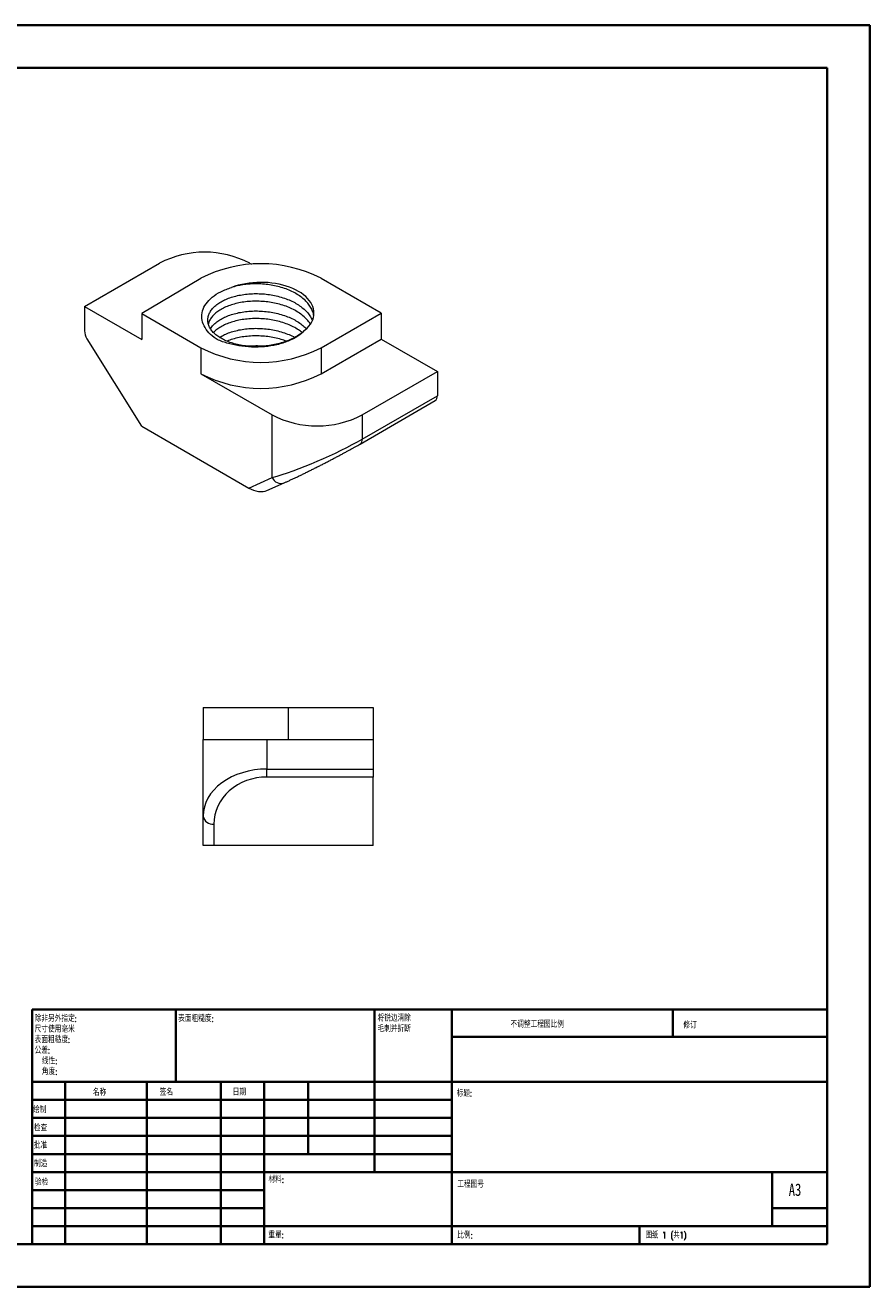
# Model space of a CAD drawing. Header units: millimetres. Extents: x 0 to 420, y 0 to 297.
# Tile 2 of 2: x 221 to 420, y 0 to 297. Entities that reach past the tile are written whole.
import ezdxf

# ---------------------------------------------------------------- set-up
doc = ezdxf.new("R2010")
doc.units = ezdxf.units.MM
doc.styles.add('SLDTEXTSTYLE0', font='TXT', dxfattribs={"width": 0.75, "bigfont": 'bigfont'})
doc.styles.add('SLDTEXTSTYLE1', font='TXT', dxfattribs={"width": 0.75})
doc.styles.add('SLDTEXTSTYLE2', font='TXT', dxfattribs={"width": 0.694444, "bigfont": 'bigfont'})

# ---------------------------------------------------------------- blocks, each defined once
blk = doc.blocks.new('SW_NOTE_0')
at = {"color": 0, "linetype": 'Continuous', "lineweight": 0, "char_height": 1.5, "attachment_point": 1, "style": 'SLDTEXTSTYLE0'}
for s, insert in [('\\M+18FAB锐边\\M+190B4\\M+18F9C', (0, 1.93)), ('\\M+196D1\\M+18E68\\M+19BF3\\M+190DC\\M+19266', (0, -0.57))]:
    blk.add_mtext(s, dxfattribs=dict(at, insert=insert))
blk = doc.blocks.new('SW_NOTE_1')
at = {"color": 0, "linetype": 'Continuous', "lineweight": 0, "char_height": 1.5, "attachment_point": 1, "style": 'SLDTEXTSTYLE0'}
for s, insert in [('\\M+18F9C\\M+194F1另\\M+18A4F\\M+18E77\\M+192E8:', (0, 1.93)), ('\\M+18EDA\\M+190A1\\M+18E67\\M+19770\\M+19F7C\\M+195C4', (0, -0.57)), ('\\M+1955C\\M+196CA\\M+19165糙\\M+19378:', (0, -3.07)), ('\\M+18CF6\\M+18DB7:', (0, -5.57)), ('线\\M+190AB:', (1.69, -8.07)), ('\\M+18A70\\M+19378:', (1.69, -10.57))]:
    blk.add_mtext(s, dxfattribs=dict(at, insert=insert))

msp = doc.modelspace()

# ---------------------------------------------------------------- linework, layer by layer
at = {"color": 7, "linetype": 'Continuous', "lineweight": 40}
for p, q in [((0.08, 297.21), (420.08, 297.21)), ((420.08, 0.21), (420.08, 297.21)), ((25.08, 287.21), (410.08, 287.21)), ((410.08, 287.21), (410.08, 10.21)), ((222.88, 65.46), (410.08, 65.46)), ((222.88, 65.46), (222.88, 10.21)), ((256.68, 48.46), (256.68, 65.46)), ((303.48, 65.46), (303.48, 27.21)), ((321.68, 65.46), (321.68, 10.21)), ((373.68, 59.09), (373.68, 65.46)), ((410.08, 59.09), (321.68, 59.09)), ((410.08, 48.46), (222.88, 48.46)), ((230.68, 48.46), (230.68, 10.21)), ((249.87, 48.46), (249.87, 10.21)), ((267.28, 48.46), (267.28, 10.21)), ((277.48, 10.21), (277.48, 48.46)), ((287.88, 31.46), (287.88, 48.46)), ((321.68, 44.21), (222.88, 44.21)), ((321.68, 39.96), (222.88, 39.96)), ((321.68, 35.71), (222.88, 35.71)), ((321.68, 31.46), (222.88, 31.46)), ((277.48, 27.21), (222.88, 27.21)), ((277.48, 27.21), (410.08, 27.21)), ((397.08, 14.46), (397.08, 27.21)), ((277.48, 22.96), (222.88, 22.96)), ((277.48, 18.71), (222.88, 18.71)), ((410.08, 18.71), (397.08, 18.71)), ((222.88, 14.46), (410.08, 14.46)), ((365.88, 10.21), (365.88, 14.46)), ((25.08, 10.21), (410.08, 10.21)), ((0.08, 0.21), (420.08, 0.21))]:
    msp.add_line(p, q, dxfattribs=at)
at = {"color": 7, "linetype": 'Continuous', "lineweight": 15}
for p, q in [((235.2, 230.99), (252.88, 241.2)), ((274.09, 241.2), (274.54, 240.94)), ((262.6, 237.62), (248.67, 229.34)), ((305.03, 229.46), (290.89, 237.62)), ((235.2, 230.99), (235.2, 225.28)), ((235.2, 230.99), (248.67, 223.22)), ((248.67, 229.34), (248.67, 223.22)), ((248.67, 229.34), (262.6, 221.3)), ((290.89, 221.3), (305.03, 229.46)), ((305.03, 229.46), (305.03, 223.34)), ((248.67, 202.8), (235.8, 223.41)), ((290.89, 215.17), (305.03, 223.34)), ((305.03, 223.34), (318.29, 215.68)), ((262.6, 221.3), (262.6, 215.17)), ((290.89, 221.3), (290.89, 215.17)), ((262.6, 215.17), (279.4, 205.48)), ((300.61, 205.48), (318.29, 215.68)), ((318.29, 215.68), (318.29, 209.97)), ((300.09, 198.62), (317.77, 208.83)), ((300.61, 199.77), (318.29, 209.97)), ((279.4, 190.72), (279.4, 205.48)), ((300.61, 205.48), (300.61, 199.77)), ((248.67, 202.8), (273.87, 188.25)), ((273.87, 188.25), (279.4, 190.72)), ((278.15, 187.66), (282.18, 189.46)), ((263.14, 136.58), (283.14, 136.58)), ((263.14, 136.58), (263.14, 129.08)), ((283.14, 136.58), (283.14, 129.08)), ((283.14, 136.58), (303.14, 136.58)), ((303.14, 136.58), (303.14, 129.08)), ((263.14, 111.01), (263.14, 129.08)), ((263.14, 129.08), (278.14, 129.08)), ((278.14, 129.08), (278.14, 122.09)), ((278.14, 129.08), (303.14, 129.08)), ((303.14, 129.08), (303.14, 122.09)), ((278.14, 122.09), (303.14, 122.09)), ((278.14, 120.22), (278.14, 122.09)), ((303.14, 122.09), (303.14, 120.22)), ((303.14, 120.22), (278.14, 120.22)), ((303.14, 104.08), (303.14, 120.22)), ((270.64, 117.99), (270.72, 118.07)), ((263.14, 104.08), (263.14, 111.01)), ((265.64, 109.14), (265.64, 104.08)), ((265.64, 104.08), (263.14, 104.08)), ((303.14, 104.08), (265.64, 104.08))]:
    msp.add_line(p, q, dxfattribs=at)
at = {"color": 7, "linetype": 'Continuous', "lineweight": 15, "flags": 128}
msp.add_lwpolyline([(287.17, 225.48), (287.64, 225.92), (288.05, 226.39), (288.41, 226.86), (288.7, 227.35), (288.93, 227.86), (289.1, 228.37), (289.21, 228.89), (289.24, 229.41), (289.22, 229.93), (289.13, 230.44), (288.97, 230.96), (288.76, 231.46), (288.48, 231.95), (288.13, 232.44), (287.73, 232.9), (287.28, 233.35), (286.76, 233.78), (286.2, 234.18), (285.58, 234.56), (284.92, 234.92), (284.22, 235.24), (283.48, 235.54), (282.71, 235.8), (281.9, 236.04), (281.06, 236.23), (280.21, 236.39), (279.33, 236.52), (278.45, 236.61), (277.55, 236.66), (276.65, 236.68), (275.75, 236.65), (274.85, 236.59), (273.97, 236.5), (273.1, 236.36), (272.25, 236.19), (271.42, 235.99), (270.62, 235.75), (269.85, 235.48)], dxfattribs=at)
at = {"color": 7, "linetype": 'Continuous', "lineweight": 15}
for centre, radius, start, end in [((263.49, 220.77), 23.02, 62.5601, 117.4399), ((276.75, 210.38), 30.7, 62.5683, 117.4317), ((238.87, 225.42), 3.67, 182.136, 213.1498), ((276.75, 248.54), 30.7, 242.5683, 297.4317), ((276.75, 242.42), 30.7, 242.5683, 297.4317), ((317.05, 209.84), 1.24, 305.2725, 6.0397), ((290, 225.91), 23.02, 242.5601, 297.4399), ((265.35, 111.36), 2.24, 189.0468, 277.3392)]:
    msp.add_arc(centre, radius, start, end, dxfattribs=at)
at = {"color": 8, "linetype": 'Continuous', "lineweight": 15}
for centre, radius, start, end in [((299.38, 199.64), 1.24, 305.25, 6.0417), ((281.47, 191.6), 2.26, 202.9373, 288.3412)]:
    msp.add_arc(centre, radius, start, end, dxfattribs=at)
at = {"color": 7, "linetype": 'Continuous', "lineweight": 15}
for centre, major_axis, ratio, start_param, end_param in [((290, 196.84), (14.98, 6.51), 0.127148, 3.871752, 5.442548), ((275.64, 189.27), (3.16, -0.97), 0.497754, 4.27747, 5.76368), ((278.14, 111.01), (15, 0), 0.738772, 1.570796, 3.141593), ((278.14, 109.14), (12.5, 0), 0.886526, 1.570796, 3.141593)]:
    msp.add_ellipse(centre, major_axis=major_axis, ratio=ratio, start_param=start_param, end_param=end_param, dxfattribs=at)
for points, knots in [([(266.18, 223.36), (265.52, 223.82), (264.96, 224.3), (264.01, 225.34), (263.63, 225.89), (263.08, 227.02), (262.91, 227.6), (262.79, 228.78), (262.84, 229.37), (263.16, 230.52), (263.43, 231.1), (264.21, 232.19), (264.69, 232.7), (265.87, 233.66), (266.57, 234.1), (268.09, 234.87), (268.94, 235.21), (269.85, 235.48)], [0, 0, 0, 0, 0.125, 0.125, 0.25, 0.25, 0.375, 0.375, 0.5, 0.5, 0.625, 0.625, 0.75, 0.75, 0.875, 0.875, 1, 1, 1, 1]), ([(289.17, 228.83), (289.16, 228.91), (289.12, 229.33), (288.85, 230.09), (288.33, 231.08), (287.59, 232.03), (286.68, 232.9), (285.61, 233.68), (284.39, 234.39), (283.03, 235), (281.54, 235.51), (279.98, 235.9), (278.37, 236.17), (276.8, 236.31), (275.3, 236.33), (273.87, 236.27), (272.46, 236.1), (271.1, 235.85), (270.27, 235.6), (269.85, 235.48)], [0, 0, 0, 0, 0.014636, 0.078466, 0.142859, 0.207252, 0.271081, 0.333813, 0.396545, 0.460374, 0.524767, 0.58916, 0.65299, 0.715721, 0.77151, 0.828214, 0.885461, 0.942857, 1, 1, 1, 1]), ([(287.17, 225.48), (286.93, 225.26), (286.44, 224.82), (285.52, 224.16), (284.39, 223.52), (283.03, 222.9), (281.54, 222.39), (279.98, 222), (278.37, 221.73), (276.75, 221.59), (275.12, 221.57), (273.51, 221.66), (271.95, 221.88), (270.46, 222.22), (269.1, 222.66), (267.88, 223.2), (266.81, 223.82), (265.9, 224.52), (265.16, 225.29), (264.63, 226.1), (264.32, 226.95), (264.21, 227.8), (264.32, 228.66), (264.63, 229.5), (265.16, 230.32), (265.9, 231.08), (266.81, 231.78), (267.88, 232.41), (269.1, 232.95), (270.46, 233.39), (271.95, 233.72), (273.51, 233.94), (275.12, 234.04), (276.75, 234.02), (278.37, 233.88), (279.98, 233.61), (281.54, 233.21), (283.03, 232.7), (284.39, 232.09), (285.61, 231.39), (286.68, 230.6), (287.6, 229.73), (288.31, 228.78), (288.73, 228.1), (288.84, 227.74), (288.84, 227.72)], [0, 0, 0, 0, 0.018581, 0.036887, 0.060571, 0.084671, 0.108982, 0.133294, 0.157393, 0.181078, 0.204763, 0.228862, 0.253174, 0.277485, 0.301584, 0.325269, 0.348954, 0.373053, 0.397365, 0.421676, 0.445776, 0.46946, 0.493145, 0.517244, 0.541556, 0.565868, 0.589967, 0.613651, 0.637336, 0.661435, 0.685747, 0.710059, 0.734158, 0.757842, 0.781527, 0.805626, 0.829938, 0.85425, 0.878349, 0.902034, 0.925718, 0.949817, 0.974129, 0.998441, 1, 1, 1, 1]), ([(288.37, 226.85), (288.34, 226.9), (288.15, 227.28), (287.58, 227.94), (286.68, 228.82), (285.61, 229.6), (284.39, 230.3), (283.03, 230.92), (281.54, 231.43), (279.98, 231.82), (278.37, 232.09), (276.75, 232.23), (275.12, 232.25), (273.51, 232.16), (271.95, 231.94), (270.46, 231.6), (269.1, 231.16), (267.88, 230.62), (266.81, 230), (265.89, 229.3), (265.17, 228.53), (264.63, 227.73), (264.45, 227.18), (264.37, 226.91)], [0, 0, 0, 0, 0.006956, 0.057286, 0.107177, 0.156209, 0.205241, 0.255132, 0.305462, 0.355793, 0.405683, 0.454716, 0.503748, 0.553638, 0.603969, 0.6543, 0.70419, 0.753223, 0.802255, 0.852145, 0.902476, 0.952807, 1, 1, 1, 1]), ([(264.89, 225.76), (264.99, 225.92), (265.25, 226.35), (265.9, 227), (266.81, 227.7), (267.88, 228.33), (269.1, 228.86), (270.46, 229.3), (271.95, 229.64), (273.51, 229.86), (275.12, 229.96), (276.75, 229.93), (278.37, 229.79), (279.98, 229.52), (281.54, 229.13), (283.03, 228.62), (284.39, 228.01), (285.61, 227.3), (286.64, 226.56), (287.19, 226.01), (287.44, 225.75)], [0, 0, 0, 0, 0.033057, 0.091096, 0.148627, 0.205168, 0.26171, 0.319241, 0.37728, 0.435319, 0.49285, 0.549391, 0.605933, 0.663464, 0.721503, 0.779542, 0.837073, 0.893615, 0.950156, 1, 1, 1, 1]), ([(286.46, 224.86), (286.18, 225.08), (285.55, 225.57), (284.38, 226.22), (283.03, 226.83), (281.54, 227.34), (279.98, 227.74), (278.37, 228.01), (276.75, 228.15), (275.12, 228.17), (273.51, 228.07), (271.95, 227.85), (270.46, 227.52), (269.1, 227.08), (267.88, 226.54), (266.82, 225.91), (266.05, 225.35), (265.71, 224.98), (265.6, 224.87)], [0, 0, 0, 0, 0.0532898, 0.1179193, 0.1836796, 0.2500205, 0.3163613, 0.3821216, 0.4467511, 0.5113805, 0.5771408, 0.6434817, 0.7098226, 0.7755829, 0.8402123, 0.9048418, 0.9706021, 1, 1, 1, 1]), ([(267.03, 223.72), (267.31, 223.89), (267.94, 224.28), (269.11, 224.78), (270.46, 225.22), (271.95, 225.56), (273.51, 225.78), (275.12, 225.87), (276.75, 225.85), (278.37, 225.71), (279.98, 225.44), (281.54, 225.05), (283.02, 224.53), (284.08, 224.08), (284.59, 223.78), (284.69, 223.72)], [0, 0, 0, 0, 0.067264, 0.14879, 0.231743, 0.315428, 0.399113, 0.482066, 0.563592, 0.645118, 0.728071, 0.811756, 0.895441, 0.978394, 1, 1, 1, 1]), ([(287.17, 225.48), (286.71, 224.96), (286.12, 224.46), (284.78, 223.59), (284.01, 223.19), (282.36, 222.5), (281.47, 222.22), (279.58, 221.78), (278.59, 221.62), (276.59, 221.43), (275.56, 221.41), (273.53, 221.48), (272.53, 221.57), (270.56, 221.89), (269.61, 222.11), (267.82, 222.65), (266.97, 222.98), (266.18, 223.36)], [0, 0, 0, 0, 0.125, 0.125, 0.25, 0.25, 0.375, 0.375, 0.5, 0.5, 0.625, 0.625, 0.75, 0.75, 0.875, 0.875, 1, 1, 1, 1]), ([(282.73, 222.83), (282.34, 222.97), (281.45, 223.29), (279.97, 223.65), (278.37, 223.93), (276.75, 224.07), (275.12, 224.09), (273.51, 223.99), (271.95, 223.77), (270.47, 223.43), (269.41, 223.11), (268.89, 222.88), (268.78, 222.83)], [0, 0, 0, 0, 0.090284, 0.201283, 0.31131, 0.419445, 0.527581, 0.637608, 0.748607, 0.859606, 0.969633, 1, 1, 1, 1]), ([(273.6, 221.68), (274.11, 221.72), (275.15, 221.79), (276.48, 221.78), (277.29, 221.7), (277.56, 221.68)], [0, 0, 0, 0, 0.391894, 0.795993, 1, 1, 1, 1]), ([(282.18, 189.46), (282.29, 189.51), (282.61, 189.65), (283.18, 189.91), (283.88, 190.23), (284.61, 190.57), (285.36, 190.93), (286.14, 191.3), (286.93, 191.69), (287.73, 192.09), (288.55, 192.49), (289.37, 192.9), (290.19, 193.31), (291, 193.73), (291.81, 194.14), (292.61, 194.56), (293.4, 194.97), (294.17, 195.37), (294.92, 195.77), (295.65, 196.16), (296.36, 196.55), (297.05, 196.92), (297.71, 197.28), (298.35, 197.64), (298.96, 197.98), (299.54, 198.31), (299.91, 198.52), (300.09, 198.62)], [0, 0, 0, 0, 0.025973, 0.07608, 0.125757, 0.17488, 0.223365, 0.27112, 0.318054, 0.364086, 0.409144, 0.45317, 0.496121, 0.537971, 0.578712, 0.618353, 0.656919, 0.694453, 0.731012, 0.766671, 0.801514, 0.835641, 0.86916, 0.902191, 0.934861, 0.967305, 1, 1, 1, 1])]:
    msp.add_open_spline(points, degree=3, knots=knots, dxfattribs=at)

# ---------------------------------------------------------------- block references
at = {"color": 7, "linetype": 'Continuous', "lineweight": 0}
for name, p in [('SW_NOTE_1', (223.47, 62.2)), ('SW_NOTE_0', (304.19, 62.28))]:
    msp.add_blockref(name, p, dxfattribs=at)

# ---------------------------------------------------------------- texts
at = {"color": 7, "linetype": 'Continuous', "lineweight": 0, "attachment_point": 1}
for s, insert, char_height, style in [('\\M+1955C\\M+196CA\\M+19165糙\\M+19378:', (257.25, 64.13), 1.5, 'SLDTEXTSTYLE0'), ('\\M+19573调\\M+190AE\\M+18D48\\M+192F6图\\M+194E4\\M+197E1', (335.49, 62.75), 1.5, 'SLDTEXTSTYLE0'), ('\\M+18F43订', (376.21, 62.55), 1.5, 'SLDTEXTSTYLE0'), ('\\M+196BC\\M+18FCC', (237.2, 46.72), 1.5, 'SLDTEXTSTYLE0'), ('签\\M+196BC', (252.91, 46.78), 1.5, 'SLDTEXTSTYLE0'), ('\\M+193FA\\M+18AFA', (270.09, 46.79), 1.5, 'SLDTEXTSTYLE0'), ('标题:', (322.84, 46.49), 1.5, 'SLDTEXTSTYLE0'), ('绘\\M+190A7', (223.09, 42.64), 1.5, 'SLDTEXTSTYLE0'), ('检查', (223.29, 38.37), 1.5, 'SLDTEXTSTYLE0'), ('\\M+194E1\\M+18F79', (223.28, 34.28), 1.5, 'SLDTEXTSTYLE0'), ('\\M+190A7\\M+191A2', (223.33, 29.95), 1.5, 'SLDTEXTSTYLE0'), ('验检', (223.55, 25.56), 1.5, 'SLDTEXTSTYLE0'), ('\\M+18DDE\\M+197BF:', (278.52, 26.2), 1.5, 'SLDTEXTSTYLE0'), ('\\M+18D48\\M+192F6图\\M+18D86', (322.95, 25.08), 1.5, 'SLDTEXTSTYLE0'), ('A3', (401, 24.52), 2.91, 'SLDTEXTSTYLE1'), ('\\M+18F64\\M+197CA:', (278.5, 13.16), 1.4986, 'SLDTEXTSTYLE0'), ('\\M+194E4\\M+197E1:', (322.95, 13.11), 1.5, 'SLDTEXTSTYLE0'), ('图纸 1 (\\M+18BA41)', (367.36, 13.11), 1.5, 'SLDTEXTSTYLE2')]:
    msp.add_mtext(s, dxfattribs=dict(at, insert=insert, char_height=char_height, style=style))

doc.saveas('drawing.dxf')
